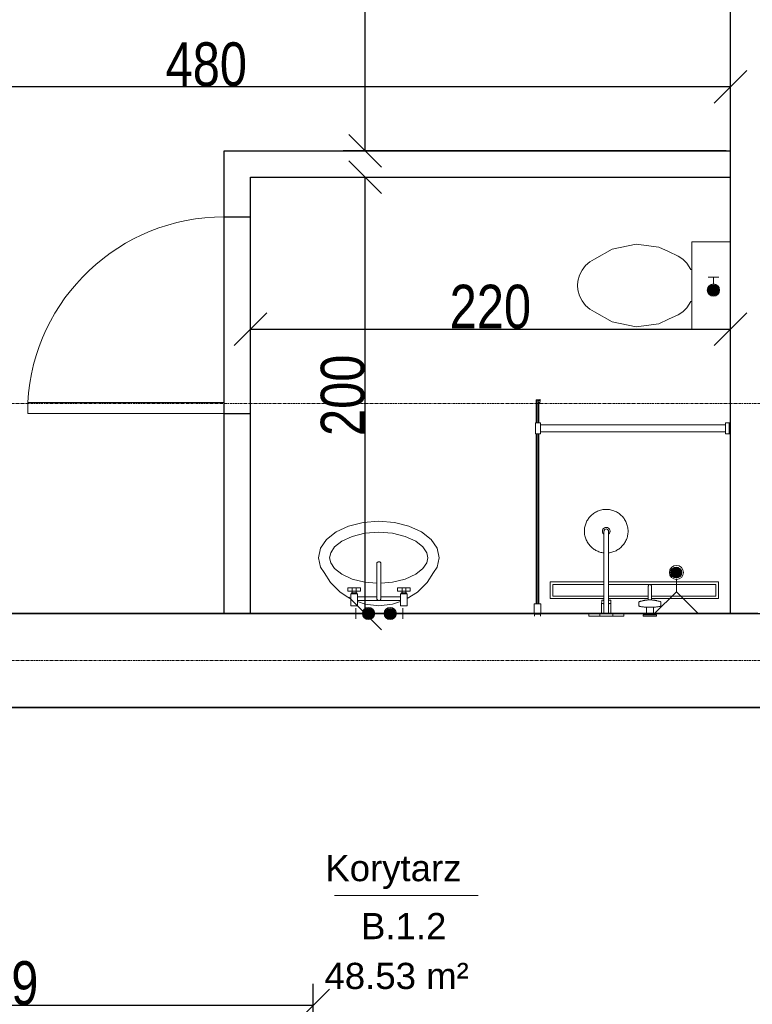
# Model space of a CAD drawing. Header units: millimetres. Extents: x -57350 to 14871, y -25411 to 16830.
# Tile 26 of 66: x -28137 to -24779, y -5145 to -633. Entities that reach past the tile are written whole.
import ezdxf
from ezdxf.lldxf.tags import DXFTag

# ---------------------------------------------------------------- set-up
doc = ezdxf.new("R2010")
doc.units = ezdxf.units.MM
doc.linetypes.add('Linia siatki', pattern=[22.225, 12.7, -3.175, 3.175, -3.175])
for name, color, linetype, lineweight in [('A-ANNO-DIMS', 7, 'Continuous', 5), ('A-AREA-IDEN', 7, 'Continuous', 5), ('A-DETL-GENF', 7, 'Continuous', 5), ('A-DOOR', 7, 'Continuous', 5), ('A-WALL', 7, 'Continuous', 5), ('IS_Odbiorniki', 7, 'SOLID', 18), ('P-SANR-FIXT', 7, 'Continuous', 5), ('S-GRID', 7, 'Continuous', 5)]:
    doc.layers.add(name, color=color, linetype=linetype, lineweight=lineweight)
doc.layers.add('Default', color=7, linetype='Continuous')
doc.layers.add('IS_Ciepła_woda', color=1, linetype='DASHDOT', lineweight=30, true_color=0xff0000)
doc.styles.add('Arial_2', font='arial.ttf', dxfattribs={"width": 0.8, "height": 200})
doc.styles.add('Arial_3', font='arial.ttf', dxfattribs={"height": 120})
tags = doc.linetypes.add('DASHDOT', pattern=[20, 10, -5, 0, -5]).pattern_tags.tags
tags[10:11] = [DXFTag(74, 4), DXFTag(75, 0), DXFTag(340, '0'), DXFTag(46, 0.0), DXFTag(50, 0.0), DXFTag(44, 0.0), DXFTag(45, 0.0)]
tags[8:9] = [DXFTag(74, 4), DXFTag(75, 0), DXFTag(340, '0'), DXFTag(46, 0.0), DXFTag(50, 0.0), DXFTag(44, 0.0), DXFTag(45, 0.0)]
tags[6:7] = [DXFTag(74, 4), DXFTag(75, 0), DXFTag(340, '0'), DXFTag(46, 0.0), DXFTag(50, 0.0), DXFTag(44, 0.0), DXFTag(45, 0.0)]
tags[4:5] = [DXFTag(74, 4), DXFTag(75, 0), DXFTag(340, '0'), DXFTag(46, 0.0), DXFTag(50, 0.0), DXFTag(44, 0.0), DXFTag(45, 0.0)]
tags = doc.linetypes.add('SOLID', pattern=[10, 10, 0]).pattern_tags.tags
tags[6:7] = [DXFTag(74, 4), DXFTag(75, 0), DXFTag(340, '0'), DXFTag(46, 0.0), DXFTag(50, 0.0), DXFTag(44, 0.0), DXFTag(45, 0.0)]
tags[4:5] = [DXFTag(74, 4), DXFTag(75, 0), DXFTag(340, '0'), DXFTag(46, 0.0), DXFTag(50, 0.0), DXFTag(44, 0.0), DXFTag(45, 0.0)]
doc.dimstyles.new('REVIT_standard', dxfattribs={"dimscale": 304.8, "dimtxt": 204.05188, "dimasz": 0.492126, "dimexe": 0.328084, "dimexo": 0.0625, "dimgap": 0, "dimtad": 1, "dimdec": 0, "dimlfac": 0.1, "dimzin": 0, "dimdsep": 46, "dimtxsty": 'Arial_2', "dimblk1": 'OBLIQUE', "dimblk2": 'OBLIQUE', "dimsah": 1, "dimcen": 0.09, "dimazin": 0, "dimtfac": 1, "dimtdec": 4, "dimtix": 1, "dimtmove": 0, "dimatfit": 3, "dimfxl": 0.328084, "dimfxlon": 1, "dimtvp": 1, "dimtolj": 1, "dimtzin": 0, "dimarcsym": 2})

# ---------------------------------------------------------------- blocks, each defined once
blk = doc.blocks.new('AN_pomieszczenia - Room Tag With Area-359654-RZUT PIĘTRA I')
at = {"layer": 'A-AREA-IDEN'}
for p in [(-3.295, 0), (3.295, 0)]:
    blk.add_line(p, (0, 0), dxfattribs=at)
blk = doc.blocks.new('Sanitary_Showers_Roca_T-500-Pack-Basic-Thermostatic - T-500 Pack Basic Thermostatic-822852-Rzut Parteru')
at = {"layer": 'A-DETL-GENF'}
for p, q in [((63, 0), (-4.7, 0)), ((-4.7, 0), (-4.7, -13)), ((85.3, 0), (63, 0)), ((155.3, 0), (85.3, 0)), ((-169.8, -44.9), (-171.4, -45.4)), ((-167.8, -44.5), (-169.8, -44.9)), ((-165.6, -44), (-167.8, -44.5)), ((-163.2, -43.6), (-165.6, -44)), ((-160.5, -43.2), (-163.2, -43.6)), ((-157.6, -42.8), (-160.5, -43.2)), ((-154.4, -42.5), (-157.6, -42.8)), ((-123.6, -0.1), (-154.7, -0.1)), ((-154.7, -0.1), (-154.7, -6.1)), ((-154.7, -6.1), (-140.7, -6.1)), ((-151.1, -42.2), (-154.4, -42.5)), ((-147.7, -41.9), (-151.1, -42.2)), ((-144.1, -41.7), (-147.7, -41.9)), ((-140.7, -41.5), (-144.1, -41.7)), ((-140.7, -6.1), (-140.7, -41.5)), ((-140.7, -6.1), (-108.7, -6.1)), ((-134.3, -41.3), (-140.7, -41.5)), ((-127.9, -41.2), (-134.3, -41.3)), ((-121.5, -41.2), (-127.9, -41.2)), ((-94.7, -0.1), (-123.6, -0.1)), ((-115.1, -41.3), (-121.5, -41.2)), ((-108.7, -41.5), (-115.1, -41.3)), ((-108.7, -41.5), (-108.7, -6.1)), ((-108.7, -6.1), (-94.7, -6.1)), ((-105.4, -41.7), (-108.7, -41.5)), ((-101.8, -41.9), (-105.4, -41.7)), ((-98.3, -42.2), (-101.8, -41.9)), ((-95, -42.5), (-98.3, -42.2)), ((-91.9, -42.8), (-95, -42.5)), ((-94.7, -6.1), (-94.7, -0.1)), ((-89, -43.2), (-91.9, -42.8)), ((-86.3, -43.6), (-89, -43.2)), ((-83.8, -44), (-86.3, -43.6)), ((-81.6, -44.4), (-83.8, -44)), ((-79.7, -44.9), (-81.6, -44.4)), ((-78, -45.4), (-79.7, -44.9)), ((-4.7, -13), (53.8, -13)), ((45.3, -0.1), (45.3, -12.1)), ((45.3, -12.1), (105.3, -12.1)), ((53.8, -13), (54, -29.1)), ((53.8, -13), (61.3, -13)), ((54, -29.1), (54, -31.8)), ((54, -31.8), (54.3, -52.5)), ((61.3, -12.1), (61.3, -14.6)), ((61.3, -14.6), (89.3, -14.6)), ((65, -14.6), (65, -73.3)), ((89.3, -12.1), (75.3, -12.1)), ((85.6, -73.3), (85.6, -14.6)), ((89.3, -14.6), (89.3, -12.1)), ((96.8, -13), (89.3, -13)), ((96.3, -52.5), (96.5, -31.8)), ((96.5, -29.1), (96.8, -13)), ((96.5, -31.8), (96.5, -29.1)), ((96.8, -13), (155.3, -13)), ((105.3, -12.1), (105.3, -0.1)), ((155.3, -13), (155.3, 0)), ((-174.7, -47), (-175.3, -48)), ((-175.3, -48), (-175.3, -65.1)), ((-175.3, -65.1), (-174.7, -66.2)), ((-173.9, -46.4), (-174.7, -47)), ((-174.7, -66.2), (-173.9, -66.7)), ((-172.8, -45.9), (-173.9, -46.4)), ((-173.9, -66.7), (-172.8, -67.2)), ((-171.4, -45.4), (-172.8, -45.9)), ((-172.8, -67.2), (-171.4, -67.7)), ((-171.4, -67.7), (-169.8, -68.2)), ((-169.8, -68.2), (-167.8, -68.7)), ((-167.8, -68.7), (-165.5, -69.1)), ((-165.5, -69.1), (-164, -69.6)), ((-164, -69.6), (-163.1, -69.8)), ((-163.1, -69.8), (-156.8, -71.3)), ((-156.8, -71.3), (-155.8, -71.5)), ((-155.8, -71.5), (-154.8, -71.7)), ((-154.8, -71.7), (-149.8, -72.7)), ((-149.8, -72.7), (-148.9, -72.8)), ((-148.9, -72.8), (-147.9, -73)), ((-147.9, -73), (-146.8, -73.1)), ((-146.8, -73.1), (-142.4, -73.8)), ((-142.4, -73.8), (-141.6, -73.9)), ((-141.6, -73.9), (-140.6, -74)), ((-140.6, -74), (-139.6, -74.1)), ((-139.6, -74.1), (-138.6, -74.2)), ((-138.6, -74.2), (-137.6, -74.3)), ((-137.6, -74.3), (-136.5, -74.3)), ((-136.5, -74.3), (-133.6, -74.6)), ((-133.6, -74.6), (-132.8, -74.6)), ((-132.8, -74.6), (-131.7, -74.7)), ((-131.7, -74.7), (-131.7, -80.5)), ((-131.7, -74.7), (-128.9, -74.8)), ((-131.7, -80.5), (-131.7, -86)), ((-131.7, -86), (-131.7, -88.8)), ((-131.7, -88.8), (-131.7, -91.8)), ((-128.9, -74.8), (-126.1, -74.9)), ((-126.1, -74.9), (-123.3, -74.9)), ((-123.3, -74.9), (-120.5, -74.8)), ((-120.5, -74.8), (-117.7, -74.7)), ((-117.7, -74.7), (-116.7, -74.6)), ((-117.7, -109.6), (-117.7, -74.7)), ((-116.7, -74.6), (-115.8, -74.6)), ((-115.8, -74.6), (-112.9, -74.3)), ((-112.9, -74.3), (-111.8, -74.3)), ((-111.8, -74.3), (-110.8, -74.2)), ((-110.8, -74.2), (-109.8, -74.1)), ((-109.8, -74.1), (-108.8, -74)), ((-108.8, -74), (-107.9, -73.9)), ((-107.9, -73.9), (-107, -73.7)), ((-107, -73.7), (-102.6, -73.1)), ((-102.6, -73.1), (-101.5, -73)), ((-101.5, -73), (-100.5, -72.8)), ((-100.5, -72.8), (-99.6, -72.7)), ((-99.6, -72.7), (-94.7, -71.7)), ((-94.7, -71.7), (-93.6, -71.5)), ((-93.6, -71.5), (-92.6, -71.3)), ((-92.6, -71.3), (-86.4, -69.8)), ((-86.4, -69.8), (-85.4, -69.5)), ((-85.4, -69.5), (-83.9, -69.1)), ((-83.9, -69.1), (-81.6, -68.6)), ((-81.6, -68.6), (-79.6, -68.2)), ((-79.6, -68.2), (-78, -67.7)), ((-76.6, -45.9), (-78, -45.4)), ((-78, -67.7), (-76.6, -67.2)), ((-75.5, -46.4), (-76.6, -45.9)), ((-76.6, -67.2), (-75.5, -66.7)), ((-74.8, -46.9), (-75.5, -46.4)), ((-75.5, -66.7), (-74.8, -66.1)), ((-74.1, -48), (-74.8, -46.9)), ((-74.8, -66.1), (-74.1, -65.1)), ((-74.1, -65.1), (-74.1, -48)), ((54.3, -52.5), (54.7, -73.3)), ((54.4, -57.9), (65, -57.9)), ((54.7, -73.3), (65, -73.3)), ((60.3, -57.9), (59.5, -57.9)), ((60.3, -73.2), (59.5, -73.3)), ((61.1, -57.8), (60.3, -57.9)), ((61.1, -73.1), (60.3, -73.2)), ((61.9, -57.6), (61.1, -57.8)), ((61.9, -73), (61.1, -73.1)), ((62.6, -57.4), (61.9, -57.6)), ((62.6, -72.8), (61.9, -73)), ((63.4, -57.2), (62.6, -57.4)), ((63.4, -72.6), (62.6, -72.8)), ((64.2, -57), (63.4, -57.2)), ((64.2, -72.3), (63.4, -72.6)), ((65, -56.7), (64.2, -57)), ((65, -72.1), (64.2, -72.3)), ((65, -73.3), (64.8, -290.3)), ((86.4, -56.9), (85.6, -56.7)), ((85.6, -57.9), (96.2, -57.9)), ((86.4, -72.3), (85.6, -72)), ((85.6, -290.3), (85.6, -73.3)), ((85.6, -73.3), (95.8, -73.3)), ((87.2, -57.2), (86.4, -56.9)), ((87.2, -72.5), (86.4, -72.3)), ((88, -57.4), (87.2, -57.2)), ((88, -72.7), (87.2, -72.5)), ((88.8, -57.6), (88, -57.4)), ((88.8, -72.9), (88, -72.7)), ((89.6, -57.8), (88.8, -57.6)), ((89.6, -73.1), (88.8, -72.9)), ((90.4, -57.9), (89.6, -57.8)), ((90.4, -73.2), (89.6, -73.1)), ((91.3, -57.9), (90.4, -57.9)), ((91.3, -73.3), (90.4, -73.2)), ((95.8, -73.3), (96.3, -52.5)), ((-131.7, -91.8), (-131.7, -96.5)), ((-131.7, -96.5), (-131.7, -101.5)), ((-131.7, -101.5), (-131.7, -116.3)), ((-131.7, -116.3), (-131.7, -138.6)), ((-117.7, -121.5), (-117.7, -109.6)), ((-117.7, -130.3), (-117.7, -121.5)), ((-117.7, -136.7), (-117.7, -130.3)), ((-131.7, -138.6), (-131.5, -139.9)), ((-131.5, -139.9), (-131.1, -141.1)), ((-131.1, -141.1), (-130.4, -142.3)), ((-130.4, -142.3), (-129.5, -143.4)), ((-129.5, -143.4), (-127.2, -144.9)), ((-127.2, -144.9), (-126, -145.3)), ((-126, -145.3), (-124.7, -145.5)), ((-124.7, -145.5), (-123.4, -145.3)), ((-123.4, -145.3), (-122.1, -144.9)), ((-122.1, -144.9), (-119.9, -143.3)), ((-119.9, -143.3), (-119, -142.3)), ((-119, -142.3), (-118.3, -141.1)), ((-118.3, -141.1), (-117.8, -139.9)), ((-117.8, -139.9), (-117.7, -138.6)), ((-117.7, -138.6), (-117.7, -136.7)), ((10, -314.1), (6.4, -317.2)), ((13.7, -311), (10, -314.1)), ((17.6, -308.1), (13.7, -311)), ((21.7, -305.3), (17.6, -308.1)), ((26, -302.8), (21.7, -305.3)), ((30.4, -300.4), (26, -302.8)), ((35, -298.2), (30.4, -300.4)), ((39.7, -296.3), (35, -298.2)), ((44.6, -294.6), (39.7, -296.3)), ((49.5, -293.1), (44.6, -294.6)), ((54.6, -291.9), (49.5, -293.1)), ((59.6, -291), (54.6, -291.9)), ((64.8, -290.3), (59.6, -291)), ((65, -290.3), (65, -385.5)), ((90.3, -290.9), (85.6, -290.3)), ((85.6, -385.5), (85.6, -290.3)), ((95.3, -291.8), (90.3, -290.9)), ((100.2, -292.9), (95.3, -291.8)), ((104.9, -294.3), (100.2, -292.9)), ((109.5, -295.8), (104.9, -294.3)), ((114, -297.6), (109.5, -295.8)), ((118.4, -299.5), (114, -297.6)), ((122.5, -301.6), (118.4, -299.5)), ((126.6, -303.9), (122.5, -301.6)), ((130.4, -306.3), (126.6, -303.9)), ((134.1, -308.9), (130.4, -306.3)), ((137.6, -311.6), (134.1, -308.9)), ((141.1, -314.5), (137.6, -311.6)), ((144.5, -317.6), (141.1, -314.5)), ((-20.2, -360.1), (-21.6, -364.9)), ((-18.7, -355.5), (-20.2, -360.1)), ((-16.9, -351), (-18.7, -355.5)), ((-15, -346.7), (-16.9, -351)), ((-12.8, -342.5), (-15, -346.7)), ((-10.6, -338.5), (-12.8, -342.5)), ((-8.2, -334.6), (-10.6, -338.5)), ((-5.6, -331), (-8.2, -334.6)), ((-2.9, -327.4), (-5.6, -331)), ((0, -324), (-2.9, -327.4)), ((3.1, -320.6), (0, -324)), ((6.4, -317.2), (3.1, -320.6)), ((147.8, -320.9), (144.5, -317.6)), ((151, -324.4), (147.8, -320.9)), ((154.1, -328.2), (151, -324.4)), ((157, -332.1), (154.1, -328.2)), ((159.7, -336.2), (157, -332.1)), ((162.3, -340.5), (159.7, -336.2)), ((164.7, -344.9), (162.3, -340.5)), ((166.8, -349.5), (164.7, -344.9)), ((168.8, -354.2), (166.8, -349.5)), ((170.5, -359.1), (168.8, -354.2)), ((171.9, -364), (170.5, -359.1)), ((-24.6, -384.8), (-24.7, -390)), ((-24.7, -390), (-24.6, -395.1)), ((-24.2, -379.7), (-24.6, -384.8)), ((-24.6, -395.1), (-24.2, -400.3)), ((-23.6, -374.7), (-24.2, -379.7)), ((-24.2, -400.3), (-23.5, -405.4)), ((-22.7, -369.8), (-23.6, -374.7)), ((-23.5, -405.4), (-22.5, -410.5)), ((-21.6, -364.9), (-22.7, -369.8)), ((58.2, -386.3), (57.8, -388.8)), ((57.8, -388.8), (57.9, -391.4)), ((57.9, -391.4), (58.3, -393.9)), ((58.9, -383.8), (58.2, -386.3)), ((58.3, -393.9), (59.1, -396.4)), ((59.9, -381.4), (58.9, -383.8)), ((59.1, -396.4), (60.3, -398.7)), ((61.3, -379.3), (59.9, -381.4)), ((60.3, -398.7), (61.7, -400.8)), ((63, -377.3), (61.3, -379.3)), ((61.7, -400.8), (63.5, -402.7)), ((65, -375.6), (63, -377.3)), ((63.5, -402.7), (65.5, -404.3)), ((65, -385.5), (65.3, -392.3)), ((65.3, -392.3), (69, -397.9)), ((65.5, -404.3), (67.8, -405.6)), ((67.8, -405.6), (70.2, -406.5)), ((69, -397.9), (75.3, -400.1)), ((75.3, -400.1), (81.6, -397.9)), ((80.4, -406.5), (82.8, -405.6)), ((81.6, -397.9), (85.3, -392.3)), ((82.8, -405.6), (85, -404.3)), ((85, -404.3), (87.1, -402.7)), ((85.3, -392.3), (85.6, -385.5)), ((87.6, -377.3), (85.6, -375.6)), ((87.1, -402.7), (88.8, -400.8)), ((89.3, -379.3), (87.6, -377.3)), ((88.8, -400.8), (90.3, -398.7)), ((90.7, -381.4), (89.3, -379.3)), ((90.3, -398.7), (91.5, -396.4)), ((91.7, -383.8), (90.7, -381.4)), ((91.5, -396.4), (92.3, -393.9)), ((92.4, -386.3), (91.7, -383.8)), ((92.3, -393.9), (92.7, -391.4)), ((92.8, -388.8), (92.4, -386.3)), ((92.7, -391.4), (92.8, -388.8)), ((173.1, -369), (171.9, -364)), ((174.1, -374.1), (173.1, -369)), ((173.3, -409.8), (174.2, -404.8)), ((174.7, -379.3), (174.1, -374.1)), ((174.2, -404.8), (174.8, -399.8)), ((175.1, -384.4), (174.7, -379.3)), ((174.8, -399.8), (175.2, -394.7)), ((175.3, -389.6), (175.1, -384.4)), ((175.2, -394.7), (175.3, -389.6)), ((-22.5, -410.5), (-21.3, -415.5)), ((-21.3, -415.5), (-19.9, -420.5)), ((-19.9, -420.5), (-18.2, -425.3)), ((-18.2, -425.3), (-16.2, -430)), ((-16.2, -430), (-14.1, -434.6)), ((-14.1, -434.6), (-11.7, -439.1)), ((-11.7, -439.1), (-9.1, -443.3)), ((-9.1, -443.3), (-6.4, -447.5)), ((-6.4, -447.5), (-3.5, -451.4)), ((70.2, -406.5), (72.7, -407.1)), ((72.7, -407.1), (75.3, -407.3)), ((75.3, -407.3), (77.9, -407.1)), ((77.9, -407.1), (80.4, -406.5)), ((153.5, -452.1), (156.2, -448.5)), ((156.2, -448.5), (158.7, -444.9)), ((158.7, -444.9), (161.1, -441)), ((161.1, -441), (163.4, -437)), ((163.4, -437), (165.5, -432.8)), ((165.5, -432.8), (167.5, -428.5)), ((167.5, -428.5), (169.2, -424)), ((169.2, -424), (170.8, -419.4)), ((170.8, -419.4), (172.1, -414.6)), ((172.1, -414.6), (173.3, -409.8)), ((-3.5, -451.4), (-0.4, -455.1)), ((-0.4, -455.1), (2.8, -458.6)), ((2.8, -458.6), (6.1, -461.9)), ((6.1, -461.9), (9.5, -465.1)), ((9.5, -465.1), (13, -468)), ((13, -468), (16.5, -470.7)), ((16.5, -470.7), (20.2, -473.2)), ((20.2, -473.2), (24, -475.6)), ((24, -475.6), (28, -477.9)), ((28, -477.9), (32.2, -480)), ((32.2, -480), (36.6, -482)), ((36.6, -482), (41, -483.7)), ((41, -483.7), (45.7, -485.3)), ((45.7, -485.3), (50.4, -486.6)), ((50.4, -486.6), (55.3, -487.7)), ((55.3, -487.7), (60.2, -488.6)), ((60.2, -488.6), (65.3, -489.3)), ((65.3, -489.3), (70.4, -489.6)), ((70.4, -489.6), (75.5, -489.8)), ((75.5, -489.8), (80.6, -489.6)), ((80.6, -489.6), (85.8, -489.2)), ((85.8, -489.2), (90.9, -488.5)), ((90.9, -488.5), (96, -487.6)), ((96, -487.6), (101.1, -486.4)), ((101.1, -486.4), (106, -484.9)), ((106, -484.9), (110.8, -483.2)), ((110.8, -483.2), (115.6, -481.3)), ((115.6, -481.3), (120.2, -479.1)), ((120.2, -479.1), (124.6, -476.8)), ((124.6, -476.8), (128.9, -474.2)), ((128.9, -474.2), (133, -471.4)), ((133, -471.4), (136.9, -468.5)), ((136.9, -468.5), (140.6, -465.5)), ((140.6, -465.5), (144.1, -462.3)), ((144.1, -462.3), (147.5, -459)), ((147.5, -459), (150.6, -455.6)), ((150.6, -455.6), (153.5, -452.1))]:
    blk.add_line(p, q, dxfattribs=at)
blk = doc.blocks.new('Plumbing_Drainage_Roca_IN-WALL-950-IN-DRAIN-CHANNEL-Installatio - IN-WALL 950 IN-DRAIN CHANNEL - Installation drainage kit-V29-Rzut Parteru')
at = {"layer": 'A-DETL-GENF'}
for p, q in [((-385.7, 39.3), (-385.7, -38.1)), ((-78, 39.3), (-385.7, 39.3)), ((-78, 39.3), (-385.7, 39.3)), ((-385.7, 39.3), (-385.7, -38.1)), ((-78, 27.3), (-373.4, 27.3)), ((-373.4, 27.3), (-373.4, -26)), ((118.7, 39.3), (-63.9, 39.3)), ((118.7, 39.3), (-63.9, 39.3)), ((118.7, 27.3), (-63.9, 27.3)), ((385.8, 39.3), (139.3, 39.3)), ((385.8, 39.3), (139.3, 39.3)), ((373.6, 27.3), (139.3, 27.3)), ((373.6, -26), (373.6, 27.3)), ((385.8, -38.1), (385.8, 39.3)), ((385.8, -38.1), (385.8, 39.3)), ((-385.7, -38.1), (118.6, -38.1)), ((-385.7, -38.1), (118.6, -38.1)), ((-373.4, -26), (118.7, -26)), ((139.3, -26), (373.6, -26)), ((139.3, -38.1), (385.8, -38.1)), ((139.3, -38.1), (385.8, -38.1))]:
    blk.add_line(p, q, dxfattribs=at)
blk = doc.blocks.new('Sanitary_Shower-screens_Shower-wall-Square_100_GB51SRWL10 _1_ - 1000 mm_ Chromed Profiles-830542-Rzut Parteru')
at = {"layer": 'P-SANR-FIXT', "color": 13, "true_color": 0xcb6b69}
for p, q in [((11, 898), (1, 898)), ((1, 870), (11, 870)), ((11, 899), (11, 898)), ((11, 898), (11, 870)), ((11, 870), (11, 869)), ((56.5, 900), (12, 900)), ((12, 868), (56.5, 868)), ((58, 869.5), (58, 898.5)), ((837, 890.5), (58, 890.5)), ((58, 890.5), (58, 877.5)), ((837, 887), (58, 887)), ((58, 887), (58, 881)), ((58, 881), (837, 881)), ((58, 877.5), (837, 877.5)), ((887, 893), (837, 893)), ((837, 893), (837, 870)), ((837, 870), (887, 870)), ((846.5, 870), (846.5, 23)), ((877.5, 23), (877.5, 870)), ((887, 870), (887, 893)), ((993.5, 890.5), (887, 890.5)), ((991.5, 887), (887, 887)), ((887, 881), (991.5, 881)), ((887, 877.5), (981.3, 877.5)), ((977.8, 872.6), (991.1, 871.2)), ((981.1, 876.9), (978.3, 877.2)), ((980, 888.6), (979.9, 887.1)), ((979.9, 887.1), (991.8, 888.3)), ((991.8, 879.7), (979.9, 880.9)), ((979.9, 880.9), (979.9, 879.8)), ((979.9, 879.8), (981.8, 879.6)), ((991.4, 889.5), (980, 888.6)), ((981.8, 879.6), (981.1, 876.9)), ((988.9, 876), (989.6, 878.9)), ((991.5, 875.7), (988.9, 876)), ((989.3, 877.5), (993.5, 877.5)), ((989.6, 878.9), (991.3, 878.6)), ((991.5, 881), (991.5, 887)), ((991.8, 888.3), (991.8, 879.7)), ((993, 880.1), (993, 888)), ((993.5, 877.5), (993.5, 890.5)), ((846.5, 23), (837, 23)), ((837, 23), (837, 0)), ((837, 0), (887, 0)), ((838, 6), (888, 6)), ((846.5, 23), (877.5, 23)), ((887, 23), (877.5, 23)), ((887, 0), (887, 23))]:
    blk.add_line(p, q, dxfattribs=at)
for centre, radius, start, end in [((12, 899), 1, 90, 180), ((12, 869), 1, 180, 270), ((56.5, 898.5), 1.5, 0, 90), ((56.5, 869.5), 1.5, 270, 360), ((978, 874.9), 2.29, 83.0727, 263.758), ((991.3, 873.5), 2.28, 263.758, 84.1208), ((991.5, 880.1), 1.52, 261.8239, 359.9691), ((991.5, 888), 1.51, 2.4505, 94.355)]:
    blk.add_arc(centre, radius, start, end, dxfattribs=at)
blk = doc.blocks.new('A$C4DF32C06')
at = {"layer": 'IS_Odbiorniki', "ltscale": 10}
h = blk.add_hatch(color=256, dxfattribs=at)
h.dxf.hatch_style = 1
edge = h.paths.add_edge_path()
edge.add_arc((28.2, 28.2), 28.2, 0, 360)
for points in [[(56.5, 28.2), (86.6, 28.2), (86.6, 52.7)], [(56.5, 28.2), (86.6, 28.2), (86.6, 3.8)]]:
    blk.add_lwpolyline(points, dxfattribs=at)
blk.add_circle((28.2, 28.2), 28.2, dxfattribs=at)
blk = doc.blocks.new('M_Jednoskrzydłowe płytowe - 90-1500678-RZUT PIĘTRA I')
at = {"layer": 'A-DOOR', "lineweight": 18}
for p, q in [((399, 150), (399, 1050.2)), ((450, 1050.2), (399, 1050.2)), ((450, 150), (450, 1050.2)), ((450, 150), (399, 150))]:
    blk.add_line(p, q, dxfattribs=at)
at = {"layer": 'A-DOOR'}
blk.add_arc((450, 150), 901.7, 93.2424, 180, dxfattribs=at)
blk = doc.blocks.new('_Oblique')
at = {"color": 0, "linetype": 'ByBlock', "lineweight": -2}
blk.add_line((-0.5, -0.5), (0.5, 0.5), dxfattribs=at)
blk = doc.blocks.new('*D416')
at = {"layer": 'A-ANNO-DIMS', "color": 0, "lineweight": -2, "transparency": 16777216}
for p, q in [((-29683.4, -5317.4), (-29683.4, -5051.1)), ((-26791.4, -5317.4), (-26791.4, -5051.1)), ((-26791.4, -5151.1), (-29683.4, -5151.1))]:
    blk.add_line(p, q, dxfattribs=at)
at = {"layer": 'Defpoints', "color": 0, "transparency": 16777216}
for p in [(-29683.4, -5151.1), (-29683.4, -5336.4), (-26791.4, -5336.4)]:
    blk.add_point(p, dxfattribs=at)
at = {"layer": 'A-ANNO-DIMS', "color": 0, "lineweight": -2, "transparency": 16777216, "xscale": 150, "yscale": 150, "zscale": 150, "rotation": 180}
blk.add_blockref('_Oblique', (-29683.4, -5151.1), dxfattribs=at)
at = {"layer": 'A-ANNO-DIMS', "color": 0, "lineweight": -2, "transparency": 16777216, "xscale": 150, "yscale": 150, "zscale": 150}
blk.add_blockref('_Oblique', (-26791.4, -5151.1), dxfattribs=at)
at = {"layer": 'A-ANNO-DIMS', "color": 0, "transparency": 16777216, "insert": (-28237.4, -5049), "char_height": 200, "attachment_point": 5, "style": 'Arial_2'}
blk.add_mtext('\\A1;289', dxfattribs=at)
blk = doc.blocks.new('*D417')
at = {"layer": 'A-ANNO-DIMS', "color": 0, "lineweight": -2, "transparency": 16777216}
for p, q in [((-29683.4, -1215.4), (-29683.4, -840.5)), ((-24879.4, -1215.4), (-24879.4, -840.5)), ((-24879.4, -940.5), (-29683.4, -940.5))]:
    blk.add_line(p, q, dxfattribs=at)
at = {"layer": 'Defpoints', "color": 0, "transparency": 16777216}
for p in [(-29683.4, -940.5), (-29683.4, -1234.4), (-24879.4, -1234.4)]:
    blk.add_point(p, dxfattribs=at)
at = {"layer": 'A-ANNO-DIMS', "color": 0, "lineweight": -2, "transparency": 16777216, "xscale": 150, "yscale": 150, "zscale": 150, "rotation": 180}
blk.add_blockref('_Oblique', (-29683.4, -940.5), dxfattribs=at)
at = {"layer": 'A-ANNO-DIMS', "color": 0, "lineweight": -2, "transparency": 16777216, "xscale": 150, "yscale": 150, "zscale": 150}
blk.add_blockref('_Oblique', (-24879.4, -940.5), dxfattribs=at)
at = {"layer": 'A-ANNO-DIMS', "color": 0, "transparency": 16777216, "insert": (-27281.4, -838.4), "char_height": 200, "attachment_point": 5, "style": 'Arial_2'}
blk.add_mtext('\\A1;480', dxfattribs=at)
blk = doc.blocks.new('*D418')
at = {"layer": 'A-ANNO-DIMS', "color": 0, "lineweight": -2, "transparency": 16777216}
for p, q in [((-24898.5, 2095.6), (-26653.4, 2095.6)), ((-26553.4, -1234.4), (-26553.4, 2095.6)), ((-24898.5, -1234.4), (-26653.4, -1234.4))]:
    blk.add_line(p, q, dxfattribs=at)
at = {"layer": 'Defpoints', "color": 0, "transparency": 16777216}
for p in [(-26553.4, 2095.6), (-24879.4, 2095.6), (-24879.4, -1234.4)]:
    blk.add_point(p, dxfattribs=at)
at = {"layer": 'A-ANNO-DIMS', "color": 0, "lineweight": -2, "transparency": 16777216, "xscale": 150, "yscale": 150, "zscale": 150}
for p, rotation in [((-26553.4, 2095.6), 90), ((-26553.4, -1234.4), 270)]:
    blk.add_blockref('_Oblique', p, dxfattribs=dict(at, rotation=rotation))
at = {"layer": 'A-ANNO-DIMS', "color": 0, "transparency": 16777216, "insert": (-26655.6, 430.6), "char_height": 200, "attachment_point": 5, "rotation": 90, "style": 'Arial_2'}
blk.add_mtext('\\A1;333', dxfattribs=at)
blk = doc.blocks.new('*D419')
at = {"layer": 'A-ANNO-DIMS', "color": 0, "lineweight": -2, "transparency": 16777216}
for p, q in [((-27060.4, -1354.4), (-26453.4, -1354.4)), ((-26553.4, -3354.4), (-26553.4, -1354.4)), ((-27060.4, -3354.4), (-26453.4, -3354.4))]:
    blk.add_line(p, q, dxfattribs=at)
at = {"layer": 'Defpoints', "color": 0, "transparency": 16777216}
for p in [(-27079.4, -1354.4), (-26553.4, -1354.4), (-27079.4, -3354.4)]:
    blk.add_point(p, dxfattribs=at)
at = {"layer": 'A-ANNO-DIMS', "color": 0, "lineweight": -2, "transparency": 16777216, "xscale": 150, "yscale": 150, "zscale": 150}
for p, rotation in [((-26553.4, -1354.4), 90), ((-26553.4, -3354.4), 270)]:
    blk.add_blockref('_Oblique', p, dxfattribs=dict(at, rotation=rotation))
at = {"layer": 'A-ANNO-DIMS', "color": 0, "transparency": 16777216, "insert": (-26655.5, -2354.4), "char_height": 200, "attachment_point": 5, "rotation": 90, "style": 'Arial_2'}
blk.add_mtext('\\A1;200', dxfattribs=at)
blk = doc.blocks.new('*D420')
at = {"layer": 'A-ANNO-DIMS', "color": 0, "lineweight": -2, "transparency": 16777216}
for p, q in [((-27079.4, -3335.4), (-27079.4, -1951.3)), ((-24879.4, -3335.4), (-24879.4, -1951.3)), ((-27079.4, -2051.3), (-24879.4, -2051.3))]:
    blk.add_line(p, q, dxfattribs=at)
at = {"layer": 'Defpoints', "color": 0, "transparency": 16777216}
for p in [(-24879.4, -2051.3), (-27079.4, -3354.4), (-24879.4, -3354.4)]:
    blk.add_point(p, dxfattribs=at)
at = {"layer": 'A-ANNO-DIMS', "color": 0, "lineweight": -2, "transparency": 16777216, "xscale": 150, "yscale": 150, "zscale": 150, "rotation": 180}
blk.add_blockref('_Oblique', (-27079.4, -2051.3), dxfattribs=at)
at = {"layer": 'A-ANNO-DIMS', "color": 0, "lineweight": -2, "transparency": 16777216, "xscale": 150, "yscale": 150, "zscale": 150}
blk.add_blockref('_Oblique', (-24879.4, -2051.3), dxfattribs=at)
at = {"layer": 'A-ANNO-DIMS', "color": 0, "transparency": 16777216, "insert": (-25979.4, -1949.2), "char_height": 200, "attachment_point": 5, "style": 'Arial_2'}
blk.add_mtext('\\A1;220', dxfattribs=at)

msp = doc.modelspace()

# ---------------------------------------------------------------- hatches: boundary and pattern name
at = {"true_color": 0xed1f24}
h = msp.add_hatch(color=240, dxfattribs=at)
h.dxf.hatch_style = 1
edge = h.paths.add_edge_path()
edge.add_arc((-24957.08313, -1872.1335), 24.46739, 0, 360)
h = msp.add_hatch(color=240, dxfattribs=at)
h.dxf.hatch_style = 1
edge = h.paths.add_edge_path()
edge.add_arc((-25127.72477, -3166.8477), 24.46739, 0, 360)
h = msp.add_hatch(color=240, dxfattribs=at)
h.dxf.hatch_style = 1
edge = h.paths.add_edge_path()
edge.add_arc((-26537.50706, -3355.12104), 24.46739, 0, 360)
h = msp.add_hatch(color=240, dxfattribs=at)
h.dxf.hatch_style = 1
edge = h.paths.add_edge_path()
edge.add_arc((-26437.84968, -3355.6917), 24.46739, 0, 360)

# ---------------------------------------------------------------- linework, layer by layer
for p, q in [((-24879.41602, -3354.40745), (-24879.41602, 2095.59255)), ((-27199.41602, -3354.41786), (-27199.41602, -1234.41786)), ((-27199.41602, -1234.41786), (-24879.41602, -1234.41786)), ((-27079.41602, -3354.41786), (-27079.41602, -1354.41786)), ((-27079.41602, -1354.41786), (-24879.41602, -1354.41786)), ((-27199.41602, -1536.70978), (-27079.41602, -1536.70978)), ((-27199.41602, -2438.40123), (-27079.41602, -2438.40123)), ((-24879.41602, -3354.3666), (-27079.41602, -3354.41786)), ((-26632.59208, -3354.40745), (-24632.59209, -3354.36085)), ((-24879.41602, -3354.3666), (-25979.41602, -3354.39223))]:
    msp.add_line(p, q)
at = {"color": 240, "true_color": 0xed1f24}
for centre in [(-24957.08313, -1872.1335), (-25127.72477, -3166.8477), (-26537.50706, -3355.12104), (-26437.84968, -3355.6917)]:
    msp.add_circle(centre, 24.46739, dxfattribs=at)
at = {"layer": 'A-WALL', "lineweight": 35}
for p, q in [((-27303.41602, -3354.40745), (-28574.18713, -3354.40745)), ((-26413.41602, -3354.40745), (-27303.41602, -3354.40745)), ((-24753.41602, -3354.40745), (-26413.41602, -3354.40745)), ((-28574.18713, -3784.40745), (-26413.41602, -3784.40745)), ((-26413.41602, -3784.40745), (-24503.41602, -3784.40745))]:
    msp.add_line(p, q, dxfattribs=at)
at = {"layer": 'Default', "color": 7, "lineweight": 15, "ltscale": 35, "transparency": 33554687}
for p, q in [((-25421.04866, -1684.28451), (-25310.45778, -1661.28494)), ((-25310.45778, -1661.28494), (-25206.92413, -1676.28451)), ((-24879.41602, -1651.2841), (-25055.42103, -1651.2841)), ((-25055.42103, -1651.2841), (-25055.42103, -1778.28192)), ((-25501.78792, -1731.28406), (-25421.04866, -1684.28451)), ((-25163.02589, -1696.2828), (-25206.92413, -1676.28451)), ((-25119.14461, -1717.28491), (-25163.02589, -1696.2828)), ((-25523.76332, -1743.04836), (-25543.18001, -1759.66895)), ((-25501.78792, -1731.28406), (-25523.76332, -1743.04836)), ((-25097.96785, -1731.28406), (-25119.14461, -1717.28491)), ((-25079.51258, -1749.2849), (-25097.96785, -1731.28406)), ((-25060.48758, -1778.28192), (-25079.51258, -1749.2849)), ((-25571.16474, -1804.48962), (-25578.54413, -1830.81093)), ((-25559.19866, -1780.44046), (-25571.16474, -1804.48962)), ((-25543.18001, -1759.66895), (-25559.19866, -1780.44046)), ((-25055.42103, -1778.28192), (-25060.48758, -1778.28192)), ((-25055.42103, -1778.28192), (-25055.42103, -1924.28439)), ((-25578.54413, -1830.81093), (-25580.39237, -1851.284)), ((-25580.39237, -1851.284), (-25581.03332, -1851.284)), ((-25578.54413, -1871.76047), (-25580.39237, -1851.284)), ((-25571.16474, -1898.07669), (-25578.54413, -1871.76047)), ((-25559.19866, -1922.12755), (-25571.16474, -1898.07669)), ((-25543.18001, -1942.89905), (-25559.19866, -1922.12755)), ((-25060.48758, -1924.28439), (-25079.51258, -1953.28311)), ((-25055.42103, -1924.28439), (-25060.48758, -1924.28439)), ((-25055.42103, -1924.28439), (-25055.42103, -2051.28391)), ((-25543.18001, -1942.89905), (-25523.76332, -1959.51964)), ((-25523.76332, -1959.51964), (-25501.78792, -1971.28395)), ((-25501.78792, -1971.28395), (-25421.04866, -2018.2835)), ((-25097.96785, -1971.28395), (-25119.14461, -1985.28309)), ((-25079.51258, -1953.28311), (-25097.96785, -1971.28395)), ((-25421.04866, -2018.2835), (-25310.45778, -2041.28306)), ((-25206.92413, -2026.28349), (-25310.45778, -2041.28306)), ((-25163.02589, -2006.2852), (-25206.92413, -2026.28349)), ((-25119.14461, -1985.28309), (-25163.02589, -2006.2852)), ((-25055.42103, -2051.28391), (-24879.41602, -2051.28391)), ((-26562.27941, -2937.06656), (-26490.74743, -2931.3421)), ((-26490.74743, -2931.3421), (-26419.21546, -2937.06656)), ((-26686.17252, -2980.43237), (-26628.93474, -2953.79737)), ((-26628.93474, -2953.79737), (-26562.27941, -2937.06656)), ((-26419.21546, -2937.06656), (-26352.56013, -2953.79737)), ((-26352.56013, -2953.79737), (-26295.31896, -2980.43237)), ((-26757.70449, -3055.57095), (-26730.0962, -3015.15724)), ((-26730.0962, -3015.15724), (-26686.17252, -2980.43237)), ((-26659.76813, -3023.29967), (-26612.14458, -3001.14622)), ((-26612.14458, -3001.14622), (-26554.14037, -2986.56717)), ((-26554.14037, -2986.56717), (-26490.74743, -2981.51758)), ((-26490.74743, -2981.51758), (-26427.35111, -2986.56717)), ((-26427.35111, -2986.56717), (-26369.3469, -3001.14622)), ((-26369.3469, -3001.14622), (-26321.72674, -3023.29967)), ((-26295.31896, -2980.43237), (-26251.39867, -3015.15724)), ((-26251.39867, -3015.15724), (-26223.79038, -3055.57095)), ((-26767.12204, -3098.95372), (-26757.70449, -3055.57095)), ((-26710.91181, -3075.71507), (-26693.10766, -3049.6498)), ((-26693.10766, -3049.6498), (-26659.76813, -3023.29967)), ((-26321.72674, -3023.29967), (-26288.38721, -3049.6498)), ((-26288.38721, -3049.6498), (-26270.57967, -3075.71507)), ((-26223.79038, -3055.57095), (-26214.37283, -3098.95372)), ((-26757.70449, -3142.33649), (-26767.12204, -3098.95372)), ((-26715.95801, -3098.95372), (-26710.91181, -3075.71507)), ((-26710.91181, -3122.19237), (-26715.95801, -3098.95372)), ((-26270.57967, -3075.71507), (-26265.53686, -3098.95372)), ((-26265.53686, -3098.95372), (-26270.57967, -3122.19237)), ((-26214.37283, -3098.95372), (-26223.79038, -3142.33649)), ((-26740.93468, -3166.89095), (-26757.70449, -3142.33649)), ((-26693.10766, -3148.25764), (-26710.91181, -3122.19237)), ((-26659.76813, -3174.60778), (-26693.10766, -3148.25764)), ((-26493.7114, -3118.12116), (-26499.07299, -3122.44163)), ((-26493.7114, -3118.12116), (-26499.07299, -3122.44163)), ((-26499.07299, -3122.44163), (-26499.07299, -3277.34109)), ((-26489.92336, -3118.12116), (-26493.7114, -3118.12116)), ((-26486.13192, -3118.12116), (-26489.92336, -3118.12116)), ((-26486.13192, -3118.12116), (-26480.77033, -3122.44163)), ((-26480.77033, -3122.44163), (-26480.77033, -3143.86595)), ((-26480.77033, -3143.86595), (-26480.77033, -3289.39534)), ((-26288.38721, -3148.25764), (-26321.72674, -3174.60778)), ((-26270.57967, -3122.19237), (-26288.38721, -3148.25764)), ((-26223.79038, -3142.33649), (-26240.56019, -3166.89095)), ((-26740.93468, -3166.89095), (-26712.2344, -3212.40852)), ((-26612.14458, -3196.77987), (-26659.76813, -3174.60778)), ((-26554.14037, -3211.34197), (-26612.14458, -3196.77987)), ((-26369.3469, -3196.77987), (-26427.40537, -3211.35893)), ((-26321.72674, -3174.60778), (-26369.3469, -3196.77987)), ((-26269.26047, -3212.40852), (-26240.56019, -3166.89095)), ((-26712.2344, -3212.40852), (-26667.34082, -3257.17832)), ((-26632.46843, -3236.53568), (-26632.46843, -3251.47082)), ((-26612.28362, -3236.53568), (-26632.46843, -3236.53568)), ((-26612.28362, -3236.53568), (-26612.28362, -3251.47082)), ((-26595.25947, -3236.53568), (-26612.28362, -3236.53568)), ((-26595.25947, -3251.47082), (-26595.25947, -3236.53568)), ((-26574.68466, -3236.53568), (-26595.25947, -3236.53568)), ((-26574.68466, -3251.47082), (-26574.68466, -3236.53568)), ((-26499.07299, -3215.75061), (-26554.14037, -3211.34197)), ((-26427.40537, -3211.35893), (-26480.87546, -3215.75061)), ((-26405.15867, -3236.53568), (-26405.15867, -3251.47082)), ((-26384.06838, -3236.53568), (-26405.15867, -3236.53568)), ((-26384.06838, -3251.47082), (-26384.06838, -3236.53568)), ((-26367.5597, -3236.53568), (-26384.06838, -3236.53568)), ((-26347.37489, -3236.53568), (-26367.5597, -3236.53568)), ((-26367.5597, -3251.47082), (-26367.5597, -3236.53568)), ((-26347.37489, -3251.47082), (-26347.37489, -3236.53568)), ((-26314.15405, -3257.17832), (-26269.26047, -3212.40852)), ((-26667.34082, -3257.17832), (-26632.46843, -3279.0469)), ((-26632.46843, -3251.47082), (-26612.28362, -3251.47082)), ((-26632.46843, -3279.0469), (-26624.89235, -3283.79467)), ((-26624.89235, -3283.79467), (-26619.45276, -3287.20798)), ((-26615.67658, -3264.62893), (-26619.45276, -3264.62893)), ((-26619.45276, -3264.62893), (-26619.45276, -3318.85697)), ((-26615.67658, -3259.47251), (-26615.67658, -3264.62893)), ((-26615.67658, -3259.47251), (-26591.27134, -3259.47251)), ((-26591.27134, -3264.62893), (-26615.67658, -3264.62893)), ((-26612.28362, -3251.47082), (-26595.25947, -3251.47082)), ((-26612.28362, -3259.47251), (-26612.28362, -3251.47082)), ((-26595.25947, -3251.47082), (-26595.21877, -3251.47082)), ((-26595.21877, -3259.47251), (-26595.21877, -3251.47082)), ((-26595.21877, -3251.47082), (-26574.68466, -3251.47082)), ((-26591.27134, -3264.62893), (-26591.27134, -3259.47251)), ((-26588.04963, -3264.62893), (-26591.27134, -3264.62893)), ((-26588.04963, -3264.62893), (-26588.04963, -3318.85697)), ((-26499.07299, -3277.34109), (-26588.04963, -3277.34109)), ((-26499.07299, -3289.39534), (-26499.07299, -3277.34109)), ((-26493.7114, -3294.10751), (-26499.07299, -3289.39534)), ((-26480.77033, -3289.39534), (-26486.13192, -3294.10751)), ((-26391.79369, -3277.34109), (-26480.77033, -3277.34109)), ((-26405.15867, -3251.47082), (-26384.06838, -3251.47082)), ((-26388.01582, -3264.62893), (-26391.79369, -3264.62893)), ((-26391.79369, -3318.85697), (-26391.79369, -3264.62893)), ((-26388.01582, -3259.47251), (-26388.01582, -3264.62893)), ((-26384.06838, -3259.47251), (-26388.01582, -3259.47251)), ((-26363.60888, -3264.62893), (-26388.01582, -3264.62893)), ((-26384.06838, -3251.47082), (-26367.5597, -3251.47082)), ((-26384.06838, -3259.47251), (-26384.06838, -3251.47082)), ((-26384.06838, -3259.47251), (-26367.5597, -3259.47251)), ((-26367.5597, -3251.47082), (-26347.37489, -3251.47082)), ((-26367.5597, -3259.47251), (-26367.5597, -3251.47082)), ((-26363.60888, -3259.47251), (-26367.5597, -3259.47251)), ((-26363.60888, -3264.62893), (-26363.60888, -3259.47251)), ((-26360.39057, -3264.62893), (-26363.60888, -3264.62893)), ((-26360.39057, -3286.17703), (-26314.15405, -3257.17832)), ((-26360.39057, -3318.85697), (-26360.39057, -3264.62893)), ((-26619.45276, -3318.85697), (-26588.04963, -3318.85697)), ((-26489.92336, -3294.10751), (-26588.04963, -3294.10751)), ((-26588.04963, -3299.79636), (-26553.75715, -3311.78109)), ((-26553.75715, -3311.78109), (-26490.74743, -3318.85697)), ((-26493.7114, -3294.10751), (-26499.07299, -3294.10751)), ((-26486.13192, -3294.10751), (-26493.7114, -3294.10751)), ((-26490.74743, -3318.85697), (-26427.73432, -3311.78109)), ((-26391.79369, -3294.10751), (-26489.92336, -3294.10751)), ((-26480.77033, -3294.10751), (-26486.13192, -3294.10751)), ((-26427.73432, -3311.78109), (-26391.79369, -3299.22832)), ((-26391.79369, -3318.85697), (-26360.39057, -3318.85697))]:
    msp.add_line(p, q, dxfattribs=at)
at = {"layer": 'IS_Odbiorniki', "ltscale": 10}
for points in [[(-25126.49161, -3255.32488), (-25126.49161, -3195.87534)], [(-25026.49161, -3354.40745), (-25226.49161, -3354.40745), (-25126.49161, -3255.32488), (-25026.49161, -3354.40745)]]:
    msp.add_lwpolyline(points, dxfattribs=at)
msp.add_ellipse((-25126.49161, -3166.15057), major_axis=(0, 32.35057), ratio=1, dxfattribs=at)
at = {"layer": 'S-GRID', "linetype": 'Linia siatki'}
for p, q in [((-55866.74056, -2392.40745), (1287.74041, -2392.40745)), ((-55866.74056, -3569.40745), (1287.74041, -3569.40745))]:
    msp.add_line(p, q, dxfattribs=at)

# ---------------------------------------------------------------- block references
at = {"layer": 'A-AREA-IDEN', "xscale": 99.99999999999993, "yscale": 99.99999999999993, "zscale": 99.99999999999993}
msp.add_blockref('AN_pomieszczenia - Room Tag With Area-359654-RZUT PIĘTRA I', (-26364.14391, -4646.44171), dxfattribs=at)
at = {"layer": 'A-DETL-GENF', "rotation": 179.9999999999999}
for name, p in [('Sanitary_Showers_Roca_T-500-Pack-Basic-Thermostatic - T-500 Pack Basic Thermostatic-822852-Rzut Parteru', (-25373.15902, -3367.04159)), ('Plumbing_Drainage_Roca_IN-WALL-950-IN-DRAIN-CHANNEL-Installatio - IN-WALL 950 IN-DRAIN CHANNEL - Installation drainage kit-V29-Rzut Parteru', (-25319.41602, -3247.04159))]:
    msp.add_blockref(name, p, dxfattribs=at)
at = {"layer": 'A-DOOR', "xscale": -1, "rotation": 90.00000000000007}
msp.add_blockref('M_Jednoskrzydłowe płytowe - 90-1500678-RZUT PIĘTRA I', (-27049.41602, -1988.40123), dxfattribs=at)
at = {"layer": 'IS_Ciepła_woda', "color": 240, "true_color": 0xed1f24, "rotation": 89.99999999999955}
msp.add_blockref('A$C4DF32C06', (-24928.85469, -1900.36548), dxfattribs=at)
at = {"layer": 'IS_Ciepła_woda', "rotation": 180}
msp.add_blockref('A$C4DF32C06', (-26509.38164, -3326.19095), dxfattribs=at)
at = {"layer": 'IS_Ciepła_woda', "xscale": -1, "rotation": 180}
msp.add_blockref('A$C4DF32C06', (-26466.46007, -3326.19095), dxfattribs=at)
at = {"layer": 'P-SANR-FIXT', "color": 13, "true_color": 0xcb6b69, "rotation": 89.99999999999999}
msp.add_blockref('Sanitary_Shower-screens_Shower-wall-Square_100_GB51SRWL10 _1_ - 1000 mm_ Chromed Profiles-830542-Rzut Parteru', (-24879.41602, -3368.04159), dxfattribs=at)

# ---------------------------------------------------------------- texts
at = {"layer": 'A-AREA-IDEN', "char_height": 120, "attachment_point": 1, "style": 'Arial_3'}
for s, insert, width in [('Korytarz', (-26735.88834, -4461.07544), 809.704375), ('B.1.2', (-26572.3081, -4726.86049), 513.08), ('48.53 m²', (-26739.76334, -4955.17512), 857.805625)]:
    msp.add_mtext(s, dxfattribs=dict(at, insert=insert, width=width))

# ---------------------------------------------------------------- dimensions: what is measured, and where the dimension line sits
at = {"layer": 'A-ANNO-DIMS', "color": 250, "true_color": 0x303030}
dim = msp.add_linear_dim(base=(-26553.41602, 2095.59255), p1=(-24879.41602, -1234.41786), p2=(-24879.41602, 2095.59255), angle=90, dimstyle='REVIT_standard', override={"dimpost": '<>', "dimfxl": 5450}, dxfattribs=at)
dim.commit()
dim.dimension.update_dxf_attribs({"geometry": '*D418', "text_midpoint": (-26655.59883, 430.58734)})
for base, p1, p2, override, picture, middle in [((-29683.41602, -940.54042), (-24879.41602, -1234.41786), (-29683.41602, -1234.41786), {"dimpost": '<>', "dimfxl": 5450}, '*D417', (-27281.41602, -838.42583)), ((-24879.41602, -2051.28391), (-27079.41602, -3354.41786), (-24879.41602, -3354.41786), {"dimpost": '<>', "dimfxl": 5450}, '*D420', (-25979.41602, -1949.16931)), ((-29683.41602, -5151.08348), (-26791.41602, -5336.40745), (-29683.41602, -5336.40745), {"dimpost": '<>', "dimfxl": 2500}, '*D416', (-28237.41602, -5048.96888))]:
    dim = msp.add_linear_dim(base=base, p1=p1, p2=p2, dimstyle='REVIT_standard', override=override, dxfattribs=at)
    dim.commit()
    dim.dimension.update_dxf_attribs({"geometry": picture, "text_midpoint": middle})
dim = msp.add_aligned_dim(p1=(-27079.41602, -3354.41786), p2=(-27079.41602, -1354.41786), distance=-526, dimstyle='REVIT_standard', override={"dimpost": '<>', "dimfxl": 5450}, dxfattribs=at)
dim.commit()
dim.dimension.update_dxf_attribs({"geometry": '*D419', "text_midpoint": (-26655.53062, -2354.41786)})

doc.saveas('drawing.dxf')
